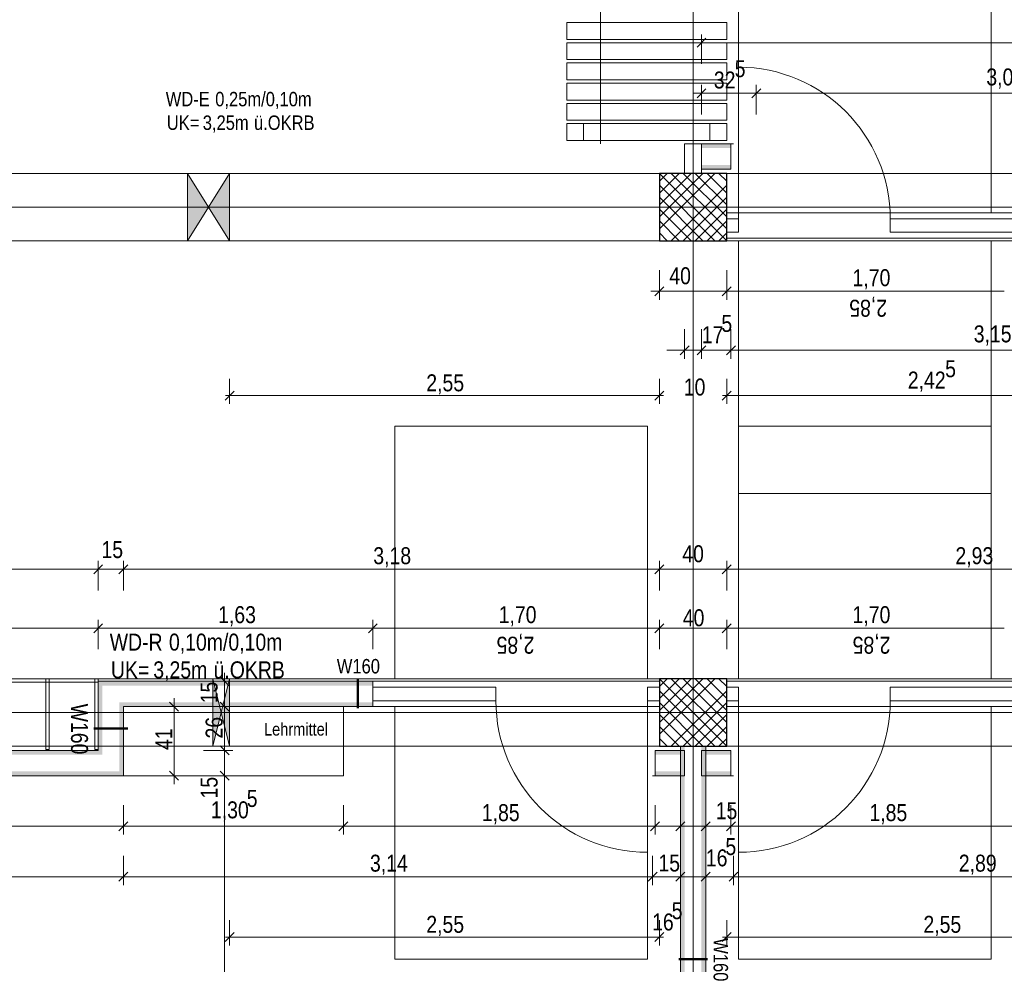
# Model space of a CAD drawing. Extents: x -620 to 300, y 62 to 1112.
# Tile 112 of 226: x -370 to -254, y 520 to 632. Entities that reach past the tile are written whole.
import ezdxf
from ezdxf.lldxf.tags import DXFTag

# ---------------------------------------------------------------- set-up
doc = ezdxf.new("R2010")
doc.units = 0
doc.layers.get('0').update_dxf_attribs({"lineweight": 13})
for name, color, linetype, lineweight, true_color in [('00 -Bauelemente -Gipskarton', 7, 'Continuous', 9, 0xff7fe6), ('30 -33 Aussenwände- 3 Aussenstützen', 7, 'Continuous', 50, 0x0000dd), ('30 -34 Innenwände- 11 Durchbruch', 4, 'Continuous', 9, 0x00ffff), ('30 -34 Innenwände- 2 nichttragend', 7, 'Continuous', 18, 0xff7fe6), ('30 -34 Innenwände- 4 Türen_Fenster', 9, 'Continuous', 15, 0x808080), ('30 -35 Decken- 1 Konstruktion-Träger- Stahlbeton', 7, 'Continuous', 13, 0x33aa00), ('30 -38 konstruktive Einbauten-Mobile Trennwand', 7, 'Continuous', 9, 0x944cff), ('60- 61 allgemeine Ausstattung- 1 Möbel', 9, 'Continuous', 9, 0x808080), ('70 -72 Beschriftung- 1 Beschriftung allgemein', 7, 'Continuous', 9, 0xff6633), ('70 -72 Beschriftung- 8 barrierefrei', 7, 'grob-A06CPVSAL0', 9, 0x888888), ('70 -76 Bemaßung- 2 Allgemein', 9, 'Continuous', 5, 0x808080)]:
    doc.layers.add(name, color=color, linetype=linetype, lineweight=lineweight, true_color=true_color)
doc.layers.add('70 -71 Achsen- 1 Gebäudeachsen', color=7, linetype='STRICHPUNKT2-A06CPVSFL0', lineweight=18)
doc.layers.add('70 -75 Raumstempel- 3 Wandstempel', color=7, linetype='Continuous', lineweight=50)
doc.styles.get("Standard").update_dxf_attribs({"font": 'ARIALN.TTF'})
tags = doc.linetypes.add('grob-A06CPVSAL0', pattern=[14, 3, -8, 3]).pattern_tags.tags
tags[8:9] = [DXFTag(74, 4), DXFTag(75, 0), DXFTag(340, '0'), DXFTag(46, 0.0), DXFTag(50, 0.0), DXFTag(44, 0.0), DXFTag(45, 0.0)]
tags[6:7] = [DXFTag(74, 4), DXFTag(75, 0), DXFTag(340, '0'), DXFTag(46, 0.0), DXFTag(50, 0.0), DXFTag(44, 0.0), DXFTag(45, 0.0)]
tags[4:5] = [DXFTag(74, 4), DXFTag(75, 0), DXFTag(340, '0'), DXFTag(46, 0.0), DXFTag(50, 0.0), DXFTag(44, 0.0), DXFTag(45, 0.0)]
tags = doc.linetypes.add('STRICHPUNKT2-A06CPVSFL0', pattern=[12.7, 6.35, -3.175, 0, -3.175]).pattern_tags.tags
tags[10:11] = [DXFTag(74, 4), DXFTag(75, 0), DXFTag(340, '0'), DXFTag(46, 0.0), DXFTag(50, 0.0), DXFTag(44, 0.0), DXFTag(45, 0.0)]
tags[8:9] = [DXFTag(74, 4), DXFTag(75, 0), DXFTag(340, '0'), DXFTag(46, 0.0), DXFTag(50, 0.0), DXFTag(44, 0.0), DXFTag(45, 0.0)]
tags[6:7] = [DXFTag(74, 4), DXFTag(75, 0), DXFTag(340, '0'), DXFTag(46, 0.0), DXFTag(50, 0.0), DXFTag(44, 0.0), DXFTag(45, 0.0)]
tags[4:5] = [DXFTag(74, 4), DXFTag(75, 0), DXFTag(340, '0'), DXFTag(46, 0.0), DXFTag(50, 0.0), DXFTag(44, 0.0), DXFTag(45, 0.0)]

# ---------------------------------------------------------------- blocks, each defined once
blk = doc.blocks.new('Referenz-A06CPVSGL0')
at = {"layer": '00 -Bauelemente -Gipskarton', "color": 0, "linetype": 'Continuous', "lineweight": 0, "ltscale": 0.13}
for p, q in [((-286.58, 608.75), (-286.58, 608.5)), ((-286.58, 608.5), (-286.58, 608.25)), ((-286.58, 606.25), (-286.58, 606)), ((-286.58, 606), (-286.58, 605.75)), ((-294.58, 552.9), (-294.58, 553.15)), ((-294.58, 552.65), (-294.58, 552.9)), ((-286.58, 552.9), (-286.58, 553.15)), ((-286.58, 552.65), (-286.58, 552.9)), ((-294.58, 550.4), (-294.58, 550.65)), ((-294.58, 550.15), (-294.58, 550.4)), ((-286.58, 550.4), (-286.58, 550.65)), ((-286.58, 550.15), (-286.58, 550.4))]:
    blk.add_line(p, q, dxfattribs=at)
for points in [[(-286.08, 616.7), (-286.08, 616.95), (-289.58, 616.7), (-289.58, 616.95)], [(-286.08, 616.45), (-286.08, 616.7), (-289.58, 616.45), (-289.58, 616.7)], [(-286.08, 614.2), (-286.08, 614.45), (-289.58, 614.2), (-289.58, 614.45)], [(-286.08, 613.95), (-286.08, 614.2), (-289.58, 613.95), (-289.58, 614.2)], [(-360.93, 544.7), (-360.93, 552.9), (-361.18, 544.95), (-361.18, 553.15)], [(-361.18, 553.15), (-360.93, 552.9), (-328.58, 553.15), (-328.58, 552.9)], [(-360.68, 544.45), (-360.68, 552.65), (-360.93, 544.7), (-360.93, 552.9)], [(-360.93, 552.9), (-360.68, 552.65), (-328.58, 552.9), (-328.58, 552.65)], [(-358.68, 550.65), (-358.68, 550.4), (-328.58, 550.65), (-328.58, 550.4)], [(-358.68, 550.4), (-358.68, 550.15), (-328.58, 550.4), (-328.58, 550.15)], [(-358.43, 542.2), (-358.43, 550.15), (-358.68, 542.45), (-358.68, 550.15)], [(-358.18, 541.95), (-358.18, 550.15), (-358.43, 542.2), (-358.43, 550.15)], [(-457.22, 544.7), (-360.93, 544.7), (-457.22, 544.95), (-361.18, 544.95)], [(-457.22, 544.45), (-360.68, 544.45), (-457.22, 544.7), (-360.93, 544.7)], [(-295.08, 544.95), (-295.08, 544.7), (-291.58, 544.95), (-291.58, 544.7)], [(-295.08, 544.7), (-295.08, 544.45), (-291.58, 544.7), (-291.58, 544.45)], [(-291.83, 545.45), (-292.08, 545.45), (-291.83, 388.45), (-292.08, 388.45)], [(-291.58, 545.45), (-291.83, 545.45), (-291.58, 388.45), (-291.83, 388.45)], [(-289.33, 545.45), (-289.58, 545.45), (-289.33, 388.45), (-289.58, 388.45)], [(-289.58, 544.7), (-286.08, 544.7), (-289.58, 544.95), (-286.08, 544.95)], [(-289.58, 544.45), (-286.08, 544.45), (-289.58, 544.7), (-286.08, 544.7)], [(-289.08, 545.45), (-289.33, 545.45), (-289.08, 388.45), (-289.33, 388.45)], [(-457.22, 542.2), (-358.43, 542.2), (-457.22, 542.45), (-358.68, 542.45)], [(-295.08, 542.45), (-295.08, 542.2), (-291.58, 542.45), (-291.58, 542.2)], [(-289.58, 542.2), (-286.08, 542.2), (-289.58, 542.45), (-286.08, 542.45)], [(-457.22, 541.95), (-358.18, 541.95), (-457.22, 542.2), (-358.43, 542.2)], [(-295.08, 542.2), (-295.08, 541.95), (-291.58, 542.2), (-291.58, 541.95)], [(-289.58, 541.95), (-286.08, 541.95), (-289.58, 542.2), (-286.08, 542.2)]]:
    blk.add_solid(points, dxfattribs=at)
at = {"layer": '30 -33 Aussenwände- 3 Aussenstützen', "color": 0, "lineweight": 9}
for p, q in [((-294.58, 613.45), (-286.58, 605.45)), ((-287.99, 613.45), (-294.58, 606.87)), ((-289.41, 613.45), (-294.58, 608.28)), ((-290.82, 613.45), (-294.58, 609.7)), ((-292.24, 613.45), (-294.58, 611.11)), ((-293.65, 613.45), (-294.58, 612.52)), ((-286.58, 605.45), (-294.58, 613.45)), ((-294.58, 612.52), (-293.65, 613.45)), ((-294.58, 611.11), (-292.24, 613.45)), ((-294.58, 609.7), (-290.82, 613.45)), ((-294.58, 608.28), (-289.41, 613.45)), ((-294.58, 606.87), (-287.99, 613.45)), ((-293.16, 613.45), (-286.58, 606.87)), ((-286.58, 606.87), (-293.16, 613.45)), ((-291.75, 613.45), (-286.58, 608.28)), ((-286.58, 608.28), (-291.75, 613.45)), ((-290.34, 613.45), (-286.58, 609.7)), ((-286.58, 609.7), (-290.34, 613.45)), ((-288.92, 613.45), (-286.58, 611.11)), ((-286.58, 611.11), (-288.92, 613.45)), ((-287.51, 613.45), (-286.58, 612.52)), ((-286.58, 612.52), (-287.51, 613.45)), ((-294.58, 612.04), (-287.99, 605.45)), ((-287.99, 605.45), (-294.58, 612.04)), ((-286.58, 612.04), (-293.16, 605.45)), ((-293.16, 605.45), (-286.58, 612.04)), ((-294.58, 610.62), (-289.41, 605.45)), ((-289.41, 605.45), (-294.58, 610.62)), ((-286.58, 610.62), (-291.75, 605.45)), ((-291.75, 605.45), (-286.58, 610.62)), ((-290.58, 610.45), (-290.58, 608.45)), ((-290.58, 608.45), (-290.58, 610.45)), ((-294.58, 609.21), (-290.82, 605.45)), ((-290.82, 605.45), (-294.58, 609.21)), ((-291.58, 609.45), (-289.58, 609.45)), ((-289.58, 609.45), (-291.58, 609.45)), ((-286.58, 609.21), (-290.34, 605.45)), ((-290.34, 605.45), (-286.58, 609.21)), ((-294.58, 607.8), (-292.24, 605.45)), ((-292.24, 605.45), (-294.58, 607.8)), ((-286.58, 607.8), (-288.92, 605.45)), ((-288.92, 605.45), (-286.58, 607.8)), ((-294.58, 606.38), (-293.65, 605.45)), ((-293.65, 605.45), (-294.58, 606.38)), ((-286.58, 606.38), (-287.51, 605.45)), ((-287.51, 605.45), (-286.58, 606.38)), ((-294.58, 553.45), (-286.58, 545.45)), ((-287.99, 553.45), (-294.58, 546.87)), ((-289.41, 553.45), (-294.58, 548.28)), ((-290.82, 553.45), (-294.58, 549.7)), ((-292.24, 553.45), (-294.58, 551.11)), ((-293.65, 553.45), (-294.58, 552.52)), ((-293.16, 553.45), (-286.58, 546.87)), ((-291.75, 553.45), (-286.58, 548.28)), ((-290.34, 553.45), (-286.58, 549.7)), ((-288.92, 553.45), (-286.58, 551.11)), ((-287.51, 553.45), (-286.58, 552.52)), ((-294.58, 552.04), (-287.99, 545.45)), ((-286.58, 552.04), (-293.16, 545.45)), ((-294.58, 550.62), (-289.41, 545.45)), ((-286.58, 550.62), (-291.75, 545.45)), ((-290.58, 550.45), (-290.58, 548.45)), ((-291.58, 549.45), (-289.58, 549.45)), ((-294.58, 549.21), (-290.82, 545.45)), ((-286.58, 549.21), (-290.34, 545.45)), ((-294.58, 547.8), (-292.24, 545.45)), ((-286.58, 547.8), (-288.92, 545.45)), ((-294.58, 546.38), (-293.65, 545.45)), ((-286.58, 546.38), (-287.51, 545.45))]:
    blk.add_line(p, q, dxfattribs=at)
at = {"layer": '30 -33 Aussenwände- 3 Aussenstützen', "color": 0, "linetype": 'Continuous', "lineweight": 25, "ltscale": 0.25}
for p, q in [((-286.58, 613.45), (-294.58, 613.45)), ((-294.58, 613.45), (-294.58, 605.45)), ((-286.58, 613.45), (-294.58, 613.45)), ((-294.58, 613.45), (-294.58, 605.45)), ((-286.58, 605.45), (-286.58, 613.45)), ((-286.58, 605.45), (-286.58, 613.45)), ((-294.58, 605.45), (-286.58, 605.45)), ((-294.58, 605.45), (-286.58, 605.45)), ((-286.58, 553.45), (-294.58, 553.45)), ((-294.58, 553.45), (-294.58, 545.45)), ((-286.58, 545.45), (-286.58, 553.45)), ((-294.58, 545.45), (-286.58, 545.45))]:
    blk.add_line(p, q, dxfattribs=at)
at = {"layer": '30 -34 Innenwände- 11 Durchbruch', "color": 0, "linetype": 'Continuous', "ltscale": 0.13}
for p, q in [((-350.58, 613.45), (-345.58, 613.45)), ((-345.58, 613.45), (-350.58, 605.45)), ((-345.58, 605.45), (-350.58, 613.45)), ((-350.58, 605.45), (-350.58, 613.45)), ((-345.58, 605.45), (-345.58, 613.45)), ((-350.58, 605.45), (-345.58, 605.45)), ((-347.58, 553.45), (-345.58, 553.45)), ((-345.58, 553.45), (-347.58, 545.45)), ((-345.58, 545.45), (-347.58, 553.45)), ((-347.58, 545.45), (-347.58, 553.45)), ((-345.58, 545.45), (-345.58, 553.45)), ((-347.58, 545.45), (-345.58, 545.45))]:
    blk.add_line(p, q, dxfattribs=at)
for points in [[(-350.58, 605.45), (-350.58, 613.45), (-348.08, 609.45)], [(-345.58, 613.45), (-345.58, 605.45), (-348.08, 609.45)], [(-347.58, 545.45), (-347.58, 553.45), (-346.58, 549.45)], [(-345.58, 545.45), (-346.58, 549.45), (-345.58, 553.45)]]:
    blk.add_solid(points, dxfattribs=at)
at = {"layer": '30 -34 Innenwände- 2 nichttragend', "color": 0, "linetype": 'Continuous', "ltscale": 0.18}
for p, q in [((-289.58, 616.95), (-286.08, 616.95)), ((-289.58, 613.95), (-289.58, 616.95)), ((-286.08, 616.95), (-285.78, 616.95)), ((-286.08, 616.95), (-286.08, 616.7)), ((-286.08, 616.7), (-286.08, 616.45)), ((-286.08, 616.45), (-286.08, 614.45)), ((-289.58, 613.95), (-286.08, 613.95)), ((-286.08, 614.45), (-286.08, 614.2)), ((-286.08, 614.2), (-286.08, 613.95)), ((-286.58, 608.5), (-286.58, 608.75)), ((-286.58, 608.5), (-286.58, 608.75)), ((-286.58, 608.25), (-286.58, 608.5)), ((-286.58, 605.75), (-286.58, 608.5)), ((-286.58, 606.25), (-286.58, 608.25)), ((-286.58, 606), (-286.58, 606.25)), ((-286.58, 605.75), (-286.58, 606)), ((-328.58, 553.15), (-361.18, 553.15)), ((-361.18, 553.15), (-361.18, 544.95)), ((-328.58, 553.15), (-328.58, 550.4)), ((-328.58, 553.15), (-328.58, 552.9)), ((-328.58, 552.9), (-328.58, 552.65)), ((-294.58, 553.15), (-294.58, 550.4)), ((-294.58, 553.15), (-294.58, 552.9)), ((-294.58, 552.9), (-294.58, 552.65)), ((-286.58, 553.15), (-286.58, 550.4)), ((-286.58, 553.15), (-286.58, 552.9)), ((-286.58, 552.9), (-286.58, 552.65)), ((-328.58, 552.65), (-328.58, 550.65)), ((-294.58, 552.65), (-294.58, 550.65)), ((-286.58, 552.65), (-286.58, 550.65)), ((-328.58, 550.65), (-328.58, 550.4)), ((-328.58, 550.4), (-328.58, 550.15)), ((-328.58, 550.4), (-328.58, 550.15)), ((-294.58, 550.65), (-294.58, 550.4)), ((-294.58, 550.4), (-294.58, 550.15)), ((-294.58, 550.4), (-294.58, 550.15)), ((-286.58, 550.65), (-286.58, 550.4)), ((-286.58, 550.4), (-286.58, 550.15)), ((-286.58, 550.4), (-286.58, 550.15)), ((-328.58, 550.15), (-358.18, 550.15)), ((-358.18, 550.15), (-358.18, 541.95)), ((-361.18, 544.95), (-457.22, 544.95)), ((-291.58, 544.95), (-295.08, 544.95)), ((-295.08, 544.7), (-295.08, 544.95)), ((-295.08, 544.45), (-295.08, 544.7)), ((-292.08, 545.45), (-292.08, 388.45)), ((-291.58, 544.95), (-291.58, 541.95)), ((-289.58, 544.95), (-289.58, 541.95)), ((-286.08, 544.95), (-289.58, 544.95)), ((-289.08, 545.45), (-289.08, 388.45)), ((-286.08, 544.7), (-286.08, 544.95)), ((-286.08, 544.7), (-286.08, 544.45)), ((-295.08, 542.45), (-295.08, 544.45)), ((-286.08, 544.45), (-286.08, 542.45)), ((-295.08, 542.2), (-295.08, 542.45)), ((-286.08, 542.45), (-286.08, 542.2)), ((-358.18, 541.95), (-457.22, 541.95)), ((-295.08, 541.95), (-295.38, 541.95)), ((-295.08, 541.95), (-295.08, 542.2)), ((-291.58, 541.95), (-295.08, 541.95)), ((-286.08, 541.95), (-289.58, 541.95)), ((-286.08, 541.95), (-286.08, 542.2)), ((-285.78, 541.95), (-286.08, 541.95))]:
    blk.add_line(p, q, dxfattribs=at)
at = {"layer": '30 -34 Innenwände- 4 Türen_Fenster', "color": 0, "linetype": 'grob-A06CPVSAL0', "ltscale": 0.15}
for p, q in [((-285.18, 608.05), (-285.18, 626.05)), ((-286.58, 608.75), (-252.58, 608.75)), ((-286.58, 605.75), (-252.58, 605.75)), ((-294.58, 553.15), (-328.58, 553.15)), ((-252.58, 553.15), (-286.58, 553.15)), ((-295.98, 550.85), (-295.98, 532.85)), ((-285.18, 550.85), (-285.18, 532.85)), ((-294.58, 550.15), (-328.58, 550.15)), ((-252.58, 550.15), (-286.58, 550.15))]:
    blk.add_line(p, q, dxfattribs=at)
at = {"layer": '30 -34 Innenwände- 4 Türen_Fenster', "color": 0, "linetype": 'Continuous', "ltscale": 0.15}
for p, q in [((-286.58, 608.05), (-285.18, 608.05)), ((-286.58, 606.45), (-286.58, 608.05)), ((-285.18, 608.05), (-285.18, 606.45)), ((-267.18, 608.05), (-252.58, 608.05)), ((-267.18, 606.45), (-267.18, 608.05)), ((-285.18, 606.45), (-286.58, 606.45)), ((-252.58, 606.45), (-267.18, 606.45)), ((-328.58, 550.85), (-328.58, 552.45)), ((-328.58, 552.45), (-313.98, 552.45)), ((-313.98, 552.45), (-313.98, 550.85)), ((-295.98, 550.85), (-295.98, 552.45)), ((-295.98, 552.45), (-294.58, 552.45)), ((-294.58, 552.45), (-294.58, 550.85)), ((-286.58, 550.85), (-286.58, 552.45)), ((-286.58, 552.45), (-285.18, 552.45)), ((-285.18, 552.45), (-285.18, 550.85)), ((-267.18, 550.85), (-267.18, 552.45)), ((-267.18, 552.45), (-252.58, 552.45)), ((-313.98, 550.85), (-328.58, 550.85)), ((-294.58, 550.85), (-295.98, 550.85)), ((-285.18, 550.85), (-286.58, 550.85)), ((-252.58, 550.85), (-267.18, 550.85))]:
    blk.add_line(p, q, dxfattribs=at)
at = {"layer": '30 -34 Innenwände- 4 Türen_Fenster', "color": 0, "linetype": 'grob-A06CPVSAL0', "ltscale": 0.15}
for centre, major_axis in [((-285.18, 608.05), (18, 0)), ((-295.98, 550.85), (-18, 0)), ((-285.18, 550.85), (0, -18))]:
    blk.add_ellipse(centre, major_axis=major_axis, ratio=1, start_param=0, end_param=1.570796, dxfattribs=at)
at = {"layer": '30 -35 Decken- 1 Konstruktion-Träger- Stahlbeton', "color": 0, "linetype": 'grob-A06CPVSAL0', "lineweight": -2, "ltscale": 0.13}
for p, q in [((-451.58, 613.45), (35.42, 613.45)), ((-451.58, 605.45), (35.42, 605.45)), ((35.42, 553.45), (-451.58, 553.45)), ((35.42, 545.45), (-451.58, 545.45))]:
    blk.add_line(p, q, dxfattribs=at)
at = {"layer": '30 -38 konstruktive Einbauten-Mobile Trennwand', "color": 0, "linetype": 'grob-A06CPVSAL0', "ltscale": 0.13}
for p, q in [((-290.58, 616.95), (-290.58, 768.85)), ((-301.57, 616.95), (-301.57, 637.95))]:
    blk.add_line(p, q, dxfattribs=at)
at = {"layer": '30 -38 konstruktive Einbauten-Mobile Trennwand', "color": 0, "linetype": 'Continuous', "ltscale": 0.13}
for p, q in [((-305.57, 629.35), (-305.57, 631.35)), ((-305.57, 631.35), (-286.58, 631.35)), ((-286.58, 631.35), (-286.58, 629.35)), ((-286.58, 629.35), (-305.57, 629.35)), ((-305.57, 626.95), (-305.57, 628.95)), ((-305.57, 628.95), (-286.58, 628.95)), ((-286.58, 628.95), (-286.58, 626.95)), ((-286.58, 626.95), (-305.57, 626.95)), ((-305.57, 624.55), (-305.57, 626.55)), ((-305.57, 626.55), (-286.58, 626.55)), ((-286.58, 626.55), (-286.58, 624.55)), ((-286.58, 624.55), (-305.57, 624.55)), ((-305.57, 622.15), (-305.57, 624.15)), ((-305.57, 624.15), (-286.58, 624.15)), ((-286.58, 624.15), (-286.58, 622.15)), ((-286.58, 622.15), (-305.57, 622.15)), ((-305.57, 619.75), (-305.57, 621.75)), ((-305.57, 621.75), (-286.58, 621.75)), ((-286.58, 621.75), (-286.58, 619.75)), ((-286.58, 619.75), (-305.57, 619.75)), ((-305.57, 617.35), (-305.57, 619.35)), ((-305.57, 619.35), (-286.58, 619.35)), ((-303.57, 617.35), (-303.57, 619.35)), ((-303.57, 619.35), (-288.57, 619.35)), ((-288.57, 619.35), (-288.57, 617.35)), ((-286.58, 619.35), (-286.58, 617.35)), ((-286.58, 617.35), (-305.57, 617.35)), ((-288.57, 617.35), (-303.57, 617.35)), ((-291.58, 616.95), (-289.58, 616.95)), ((-291.58, 613.45), (-291.58, 616.95)), ((-289.58, 616.95), (-289.58, 613.45)), ((-289.58, 613.45), (-291.58, 613.45))]:
    blk.add_line(p, q, dxfattribs=at)
at = {"layer": '60- 61 allgemeine Ausstattung- 1 Möbel', "color": 0, "linetype": 'grob-A06CPVSAL0', "lineweight": 15, "ltscale": 0.15}
for p, q in [((-361.18, 553.45), (-451.18, 553.45)), ((-451.18, 553.05), (-361.18, 553.05)), ((-366.98, 553.45), (-367.38, 553.45)), ((-367.38, 553.45), (-367.38, 545.05)), ((-366.98, 545.05), (-366.98, 553.45)), ((-361.18, 553.45), (-361.58, 553.45)), ((-361.58, 553.45), (-361.58, 545.05)), ((-361.18, 545.05), (-361.18, 553.45)), ((-361.18, 553.05), (-361.18, 553.45)), ((-367.38, 545.05), (-366.98, 545.05)), ((-361.58, 545.05), (-361.18, 545.05))]:
    blk.add_line(p, q, dxfattribs=at)
at = {"layer": '60- 61 allgemeine Ausstattung- 1 Möbel', "color": 0, "lineweight": 15}
for p, q in [((-358.18, 550.15), (-332.08, 550.15)), ((-358.18, 541.95), (-358.18, 550.15)), ((-332.08, 550.15), (-332.08, 541.95)), ((-332.08, 541.95), (-358.18, 541.95))]:
    blk.add_line(p, q, dxfattribs=at)
at = {"layer": '70 -71 Achsen- 1 Gebäudeachsen', "color": 0, "linetype": 'STRICHPUNKT2-A06CPVSFL0', "ltscale": 0.18}
for p, q in [((-290.58, 1084.39), (-290.58, 84.95)), ((-538.63, 609.45), (76.53, 609.45)), ((-538.63, 549.45), (76.53, 549.45))]:
    blk.add_line(p, q, dxfattribs=at)
at = {"layer": '70 -72 Beschriftung- 8 barrierefrei', "color": 0, "linetype": 'grob-A06CPVSAL0', "ltscale": 0.13}
for p, q in [((-285.18, 608.75), (-285.18, 638.75)), ((-255.18, 638.75), (-255.18, 608.75)), ((-255.18, 608.75), (-285.18, 608.75)), ((-285.18, 575.45), (-285.18, 605.45)), ((-285.18, 605.45), (-255.18, 605.45)), ((-255.18, 605.45), (-255.18, 575.45)), ((-325.98, 553.45), (-325.98, 583.45)), ((-325.98, 583.45), (-295.98, 583.45)), ((-295.98, 583.45), (-295.98, 553.45)), ((-285.18, 553.45), (-285.18, 583.45)), ((-285.18, 583.45), (-255.18, 583.45)), ((-255.18, 583.45), (-255.18, 553.45)), ((-255.18, 575.45), (-285.18, 575.45)), ((-295.98, 553.45), (-325.98, 553.45)), ((-255.18, 553.45), (-285.18, 553.45)), ((-325.98, 520.15), (-325.98, 550.15)), ((-325.98, 550.15), (-295.98, 550.15)), ((-295.98, 550.15), (-295.98, 520.15)), ((-285.18, 520.15), (-285.18, 550.15)), ((-285.18, 550.15), (-255.18, 550.15)), ((-255.18, 550.15), (-255.18, 520.15)), ((-295.98, 520.15), (-325.98, 520.15)), ((-255.18, 520.15), (-285.18, 520.15))]:
    blk.add_line(p, q, dxfattribs=at)
at = {"layer": '70 -75 Raumstempel- 3 Wandstempel', "color": 0, "linetype": 'Continuous', "ltscale": 0.5}
for p, q in [((-330.36, 553.35), (-330.36, 549.95)), ((-361.68, 547.55), (-357.68, 547.55)), ((-288.88, 520.15), (-292.28, 520.15))]:
    blk.add_line(p, q, dxfattribs=at)
at = {"layer": '70 -76 Bemaßung- 2 Allgemein', "color": 0, "linetype": 'Continuous', "ltscale": 0.13}
for p, q in [((-289.58, 626.45), (-289.58, 629.95)), ((-290.58, 628.95), (-288.52, 628.95)), ((-288.52, 628.95), (-125.94, 628.95)), ((-290.58, 622.95), (-288.52, 622.95)), ((-289.58, 620.45), (-289.58, 623.95)), ((-288.52, 622.95), (-284.14, 622.95)), ((-282.08, 622.95), (-284.14, 622.95)), ((-284.08, 622.95), (-282.02, 622.95)), ((-283.08, 620.45), (-283.08, 623.95)), ((-283.08, 620.45), (-283.08, 623.95)), ((-282.02, 622.95), (-224.04, 622.95)), ((-294.58, 601.95), (-294.58, 598.45)), ((-286.58, 601.95), (-286.58, 598.45)), ((-286.58, 601.95), (-286.58, 598.45)), ((-295.58, 599.45), (-293.52, 599.45)), ((-287.64, 599.45), (-293.52, 599.45)), ((-285.58, 599.45), (-287.64, 599.45)), ((-287.58, 599.45), (-285.52, 599.45)), ((-253.64, 599.45), (-285.52, 599.45)), ((-291.58, 594.95), (-291.58, 591.45)), ((-289.58, 594.95), (-289.58, 591.45)), ((-289.58, 594.95), (-289.58, 591.45)), ((-286.08, 594.95), (-286.08, 591.45)), ((-286.08, 594.95), (-286.08, 591.45)), ((-292.64, 592.45), (-293.7, 592.45)), ((-290.58, 592.45), (-292.64, 592.45)), ((-289.58, 592.45), (-291.58, 592.45)), ((-290.58, 592.45), (-288.52, 592.45)), ((-290.58, 592.45), (-288.52, 592.45)), ((-288.52, 592.45), (-287.46, 592.45)), ((-287.14, 592.45), (-288.52, 592.45)), ((-285.08, 592.45), (-287.14, 592.45)), ((-287.08, 592.45), (-285.02, 592.45)), ((-224.04, 592.45), (-285.02, 592.45)), ((-345.58, 589.07), (-345.58, 586.07)), ((-294.58, 589.07), (-294.58, 586.07)), ((-286.58, 589.07), (-286.58, 586.07)), ((-346.11, 586.54), (-345.05, 587.6)), ((-346.08, 587.07), (-344.52, 587.07)), ((-295.64, 587.07), (-344.52, 587.07)), ((-294.08, 587.07), (-295.64, 587.07)), ((-294.05, 587.6), (-295.11, 586.54)), ((-287.11, 586.54), (-286.05, 587.6)), ((-287.08, 587.07), (-285.52, 587.07)), ((-239.14, 587.07), (-285.52, 587.07)), ((-361.18, 563.95), (-361.18, 567.45)), ((-361.18, 563.95), (-361.18, 567.45)), ((-358.18, 563.95), (-358.18, 567.45)), ((-358.18, 563.95), (-358.18, 567.45)), ((-294.58, 563.95), (-294.58, 567.45)), ((-294.58, 563.95), (-294.58, 567.45)), ((-286.58, 563.95), (-286.58, 567.45)), ((-286.58, 563.95), (-286.58, 567.45)), ((-362.24, 566.45), (-450.52, 566.45)), ((-362.24, 566.45), (-363.3, 566.45)), ((-360.18, 566.45), (-362.24, 566.45)), ((-360.18, 566.45), (-362.24, 566.45)), ((-358.18, 566.45), (-361.18, 566.45)), ((-359.18, 566.45), (-357.12, 566.45)), ((-359.18, 566.45), (-357.12, 566.45)), ((-357.12, 566.45), (-356.06, 566.45)), ((-295.64, 566.45), (-357.12, 566.45)), ((-293.58, 566.45), (-295.64, 566.45)), ((-295.58, 566.45), (-293.52, 566.45)), ((-287.64, 566.45), (-293.52, 566.45)), ((-285.58, 566.45), (-287.64, 566.45)), ((-287.58, 566.45), (-285.52, 566.45)), ((-229.04, 566.45), (-285.52, 566.45)), ((-361.18, 556.95), (-361.18, 560.45)), ((-361.18, 556.95), (-361.18, 560.45)), ((-328.58, 556.95), (-328.58, 560.45)), ((-328.58, 556.95), (-328.58, 560.45)), ((-294.58, 556.95), (-294.58, 560.45)), ((-294.58, 556.95), (-294.58, 560.45)), ((-286.58, 556.95), (-286.58, 560.45)), ((-286.58, 556.95), (-286.58, 560.45)), ((-362.24, 559.45), (-450.52, 559.45)), ((-360.18, 559.45), (-362.24, 559.45)), ((-362.18, 559.45), (-360.12, 559.45)), ((-329.64, 559.45), (-360.12, 559.45)), ((-327.58, 559.45), (-329.64, 559.45)), ((-329.58, 559.45), (-327.52, 559.45)), ((-295.64, 559.45), (-327.52, 559.45)), ((-293.58, 559.45), (-295.64, 559.45)), ((-295.58, 559.45), (-293.52, 559.45)), ((-287.64, 559.45), (-293.52, 559.45)), ((-285.58, 559.45), (-287.64, 559.45)), ((-287.58, 559.45), (-285.52, 559.45)), ((-253.64, 559.45), (-285.52, 559.45)), ((-346.18, 554.15), (-346.18, 552.09)), ((-348.68, 553.15), (-345.18, 553.15)), ((-346.18, 551.21), (-346.18, 552.09)), ((-352.18, 551.15), (-352.18, 549.09)), ((-346.18, 549.15), (-346.18, 551.21)), ((-346.18, 551.15), (-346.18, 549.09)), ((-354.68, 550.15), (-351.18, 550.15)), ((-348.68, 550.15), (-345.18, 550.15)), ((-348.68, 550.15), (-345.18, 550.15)), ((-352.18, 549.09), (-352.18, 543.01)), ((-346.18, 546.01), (-346.18, 549.09)), ((-346.18, 546.01), (-346.18, 547.07)), ((-346.18, 543.95), (-346.18, 546.01)), ((-346.18, 543.95), (-346.18, 546.01)), ((-348.68, 544.95), (-345.18, 544.95)), ((-348.68, 544.95), (-345.18, 544.95)), ((-346.18, 541.95), (-346.18, 544.95)), ((-352.18, 540.95), (-352.18, 543.01)), ((-346.18, 542.95), (-346.18, 540.89)), ((-346.18, 542.95), (-346.18, 540.89)), ((-354.68, 541.95), (-351.18, 541.95)), ((-348.68, 541.95), (-345.18, 541.95)), ((-348.68, 541.95), (-345.18, 541.95)), ((-346.18, 540.89), (-346.18, 539.83)), ((-346.18, 389.51), (-346.18, 540.89)), ((-358.18, 538.45), (-358.18, 534.95)), ((-358.18, 538.45), (-358.18, 534.95)), ((-332.08, 538.45), (-332.08, 534.95)), ((-332.08, 538.45), (-332.08, 534.95)), ((-295.08, 538.45), (-295.08, 534.95)), ((-295.08, 538.45), (-295.08, 534.95)), ((-292.08, 538.45), (-292.08, 534.95)), ((-289.08, 538.45), (-289.08, 534.95)), ((-286.08, 538.45), (-286.08, 534.95)), ((-286.08, 538.45), (-286.08, 534.95)), ((-359.24, 535.95), (-454.66, 535.95)), ((-357.18, 535.95), (-359.24, 535.95)), ((-359.18, 535.95), (-357.12, 535.95)), ((-333.14, 535.95), (-357.12, 535.95)), ((-331.08, 535.95), (-333.14, 535.95)), ((-333.08, 535.95), (-331.02, 535.95)), ((-296.14, 535.95), (-331.02, 535.95)), ((-296.14, 535.95), (-297.2, 535.95)), ((-294.08, 535.95), (-296.14, 535.95)), ((-294.08, 535.95), (-296.14, 535.95)), ((-292.08, 535.95), (-295.08, 535.95)), ((-293.08, 535.95), (-291.02, 535.95)), ((-291.02, 535.95), (-289.96, 535.95)), ((-290.08, 535.95), (-288.02, 535.95)), ((-287.14, 535.95), (-288.02, 535.95)), ((-285.08, 535.95), (-287.14, 535.95)), ((-287.08, 535.95), (-285.02, 535.95)), ((-250.14, 535.95), (-285.02, 535.95)), ((-358.18, 532.45), (-358.18, 528.95)), ((-358.18, 532.45), (-358.18, 528.95)), ((-295.38, 532.45), (-295.38, 528.95)), ((-295.38, 532.45), (-295.38, 528.95)), ((-292.08, 532.45), (-292.08, 528.95)), ((-289.08, 532.45), (-289.08, 528.95)), ((-285.78, 532.45), (-285.78, 528.95)), ((-285.78, 532.45), (-285.78, 528.95)), ((-359.24, 529.95), (-454.66, 529.95)), ((-357.18, 529.95), (-359.24, 529.95)), ((-359.18, 529.95), (-357.12, 529.95)), ((-296.44, 529.95), (-357.12, 529.95)), ((-296.44, 529.95), (-297.5, 529.95)), ((-294.38, 529.95), (-296.44, 529.95)), ((-294.38, 529.95), (-296.44, 529.95)), ((-292.08, 529.95), (-295.38, 529.95)), ((-293.08, 529.95), (-291.02, 529.95)), ((-291.02, 529.95), (-289.96, 529.95)), ((-290.08, 529.95), (-288.02, 529.95)), ((-286.84, 529.95), (-288.02, 529.95)), ((-284.78, 529.95), (-286.84, 529.95)), ((-286.78, 529.95), (-284.72, 529.95)), ((-229.04, 529.95), (-284.72, 529.95)), ((-345.58, 524.79), (-345.58, 521.79)), ((-294.58, 524.79), (-294.58, 521.79)), ((-286.58, 524.79), (-286.58, 521.79)), ((-346.11, 522.26), (-345.05, 523.32)), ((-346.08, 522.79), (-344.52, 522.79)), ((-295.64, 522.79), (-344.52, 522.79)), ((-294.08, 522.79), (-295.64, 522.79)), ((-294.05, 523.32), (-295.11, 522.26)), ((-287.11, 522.26), (-286.05, 523.32)), ((-287.08, 522.79), (-285.52, 522.79)), ((-236.64, 522.79), (-285.52, 522.79))]:
    blk.add_line(p, q, dxfattribs=at)
at = {"layer": '70 -76 Bemaßung- 2 Allgemein', "color": 0, "linetype": 'Continuous', "lineweight": 20, "ltscale": 0.2}
for p, q in [((-290.11, 628.42), (-289.05, 629.48)), ((-290.11, 622.42), (-289.05, 623.48)), ((-283.61, 622.42), (-282.55, 623.48)), ((-282.55, 623.48), (-283.61, 622.42)), ((-295.11, 598.92), (-294.05, 599.98)), ((-286.05, 599.98), (-287.11, 598.92)), ((-287.11, 598.92), (-286.05, 599.98)), ((-291.05, 592.98), (-292.11, 591.92)), ((-290.11, 591.92), (-289.05, 592.98)), ((-290.11, 591.92), (-289.05, 592.98)), ((-285.55, 592.98), (-286.61, 591.92)), ((-286.61, 591.92), (-285.55, 592.98)), ((-360.65, 566.98), (-361.71, 565.92)), ((-360.65, 566.98), (-361.71, 565.92)), ((-358.71, 565.92), (-357.65, 566.98)), ((-358.71, 565.92), (-357.65, 566.98)), ((-294.05, 566.98), (-295.11, 565.92)), ((-295.11, 565.92), (-294.05, 566.98)), ((-286.05, 566.98), (-287.11, 565.92)), ((-287.11, 565.92), (-286.05, 566.98)), ((-360.65, 559.98), (-361.71, 558.92)), ((-361.71, 558.92), (-360.65, 559.98)), ((-328.05, 559.98), (-329.11, 558.92)), ((-329.11, 558.92), (-328.05, 559.98)), ((-294.05, 559.98), (-295.11, 558.92)), ((-295.11, 558.92), (-294.05, 559.98)), ((-286.05, 559.98), (-287.11, 558.92)), ((-287.11, 558.92), (-286.05, 559.98)), ((-346.71, 553.68), (-345.65, 552.62)), ((-352.71, 550.68), (-351.65, 549.62)), ((-345.65, 549.62), (-346.71, 550.68)), ((-346.71, 550.68), (-345.65, 549.62)), ((-345.65, 544.42), (-346.71, 545.48)), ((-345.65, 544.42), (-346.71, 545.48)), ((-351.65, 541.42), (-352.71, 542.48)), ((-346.71, 542.48), (-345.65, 541.42)), ((-346.71, 542.48), (-345.65, 541.42)), ((-357.65, 536.48), (-358.71, 535.42)), ((-358.71, 535.42), (-357.65, 536.48)), ((-331.55, 536.48), (-332.61, 535.42)), ((-332.61, 535.42), (-331.55, 536.48)), ((-294.55, 536.48), (-295.61, 535.42)), ((-294.55, 536.48), (-295.61, 535.42)), ((-292.61, 535.42), (-291.55, 536.48)), ((-289.61, 535.42), (-288.55, 536.48)), ((-285.55, 536.48), (-286.61, 535.42)), ((-286.61, 535.42), (-285.55, 536.48)), ((-357.65, 530.48), (-358.71, 529.42)), ((-358.71, 529.42), (-357.65, 530.48)), ((-294.85, 530.48), (-295.91, 529.42)), ((-294.85, 530.48), (-295.91, 529.42)), ((-292.61, 529.42), (-291.55, 530.48)), ((-289.61, 529.42), (-288.55, 530.48)), ((-285.25, 530.48), (-286.31, 529.42)), ((-286.31, 529.42), (-285.25, 530.48))]:
    blk.add_line(p, q, dxfattribs=at)
at = {"layer": '30 -34 Innenwände- 11 Durchbruch', "color": 0, "linetype": 'ByBlock', "ltscale": 0.13, "attachment_point": 1}
for s, insert, char_height in [('{\\fArial Narrow;WD-E}', (-353.16, 623.12), 1.7117), ('{\\fArial Narrow;0,25m/0,10m}', (-347.29, 623.12), 1.7117), ('{\\fArial Narrow;UK=}', (-353.04, 620.32), 1.7117), ('{\\fArial Narrow;3,25m}', (-348.77, 620.32), 1.7117), ('{\\fArial Narrow;ü.OKRB}', (-342.69, 620.32), 1.7117), ('{\\fArial Narrow;WD-R}', (-359.81, 558.81), 2.0138), ('{\\fArial Narrow;0,10m/0,10m}', (-352.78, 558.81), 2.0138), ('{\\fArial Narrow;UK=}', (-359.67, 555.52), 2.0138), ('{\\fArial Narrow;3,25m}', (-354.64, 555.52), 2.0138), ('{\\fArial Narrow;ü.OKRB}', (-347.49, 555.52), 2.0138)]:
    blk.add_mtext(s, dxfattribs=dict(at, insert=insert, char_height=char_height))
at = {"layer": '70 -72 Beschriftung- 1 Beschriftung allgemein', "color": 0, "linetype": 'Continuous', "ltscale": 0.13, "insert": (-341.5, 548.22), "char_height": 1.5103, "attachment_point": 1}
blk.add_mtext('{\\fArial Narrow;Lehrmittel}', dxfattribs=at)
at = {"layer": '70 -75 Raumstempel- 3 Wandstempel', "color": 0, "linetype": 'Continuous', "ltscale": 0.5, "insert": (-332.86, 555.8), "char_height": 1.7117, "attachment_point": 1}
blk.add_mtext('{\\fArial Narrow;W160}', dxfattribs=at)
at = {"layer": '70 -75 Raumstempel- 3 Wandstempel', "color": 0, "linetype": 'Continuous', "ltscale": 0.5, "attachment_point": 1, "rotation": 270}
for insert, char_height in [((-362.39, 550.5), 2.0138), ((-286.43, 522.65), 1.7117)]:
    blk.add_mtext('{\\fArial Narrow;W160}', dxfattribs=dict(at, insert=insert, char_height=char_height))
at = {"layer": '70 -76 Bemaßung- 2 Allgemein', "color": 0, "linetype": 'Continuous', "ltscale": 0.13, "char_height": 2.0138, "attachment_point": 1}
for s, insert in [('{\\fArial Narrow;5}', (-285.64, 626.88)), ('{\\fArial Narrow;32}', (-288.11, 625.54)), ('{\\fArial Narrow;3,00}', (-255.77, 625.9)), ('{\\fArial Narrow;40}', (-293.4, 602.3)), ('{\\fArial Narrow;1,70}', (-271.65, 602.07)), ('{\\fArial Narrow;5}', (-287.22, 596.64)), ('{\\fArial Narrow;17}', (-289.54, 595.3)), ('{\\fArial Narrow;3,15}', (-257.27, 595.4)), ('{\\fArial Narrow;5}', (-260.66, 591.26)), ('{\\fArial Narrow;2,55}', (-322.24, 589.59)), ('{\\fArial Narrow;10}', (-291.68, 589.09)), ('{\\fArial Narrow;2,42}', (-265.09, 589.92)), ('{\\fArial Narrow;15}', (-360.79, 569.8)), ('{\\fArial Narrow;3,18}', (-328.53, 569.07)), ('{\\fArial Narrow;40}', (-291.86, 569.3)), ('{\\fArial Narrow;2,93}', (-259.44, 569.07)), ('{\\fArial Narrow;1,63}', (-346.95, 562.07)), ('{\\fArial Narrow;1,70}', (-313.65, 562.07)), ('{\\fArial Narrow;1,70}', (-271.65, 562.07)), ('{\\fArial Narrow;40}', (-291.8, 561.7)), ('{\\fArial Narrow;5}', (-343.55, 540.25)), ('{\\fArial Narrow;1,30}', (-347.8, 538.9)), ('{\\fArial Narrow;15}', (-287.89, 538.8)), ('{\\fArial Narrow;1,85}', (-315.65, 538.57)), ('{\\fArial Narrow;1,85}', (-269.65, 538.57)), ('{\\fArial Narrow;5}', (-286.74, 534.54)), ('{\\fArial Narrow;16}', (-289.06, 533.2)), ('{\\fArial Narrow;3,14}', (-328.92, 532.57)), ('{\\fArial Narrow;15}', (-294.69, 532.59)), ('{\\fArial Narrow;2,89}', (-259.04, 532.57)), ('{\\fArial Narrow;5}', (-293.12, 526.93)), ('{\\fArial Narrow;2,55}', (-322.24, 525.31)), ('{\\fArial Narrow;16}', (-295.44, 525.59)), ('{\\fArial Narrow;2,55}', (-263.24, 525.31))]:
    blk.add_mtext(s, dxfattribs=dict(at, insert=insert))
for s, insert, rotation in [('{\\fArial Narrow;2,85}', (-267.55, 596.43), 180), ('{\\fArial Narrow;2,85}', (-309.41, 556.43), 180), ('{\\fArial Narrow;2,85}', (-267.15, 556.43), 180), ('{\\fArial Narrow;15}', (-349.02, 550.54), 90), ('{\\fArial Narrow;26}', (-348.43, 546.36), 90), ('{\\fArial Narrow;41}', (-354.4, 545), 90), ('{\\fArial Narrow;15}', (-349.02, 539.24), 90)]:
    blk.add_mtext(s, dxfattribs=dict(at, insert=insert, rotation=rotation))

msp = doc.modelspace()

# ---------------------------------------------------------------- block references
at = {"color": 8, "lineweight": 13, "ltscale": 0.13, "true_color": 0x808080}
msp.add_blockref('Referenz-A06CPVSGL0', (0, 0), dxfattribs=at)

doc.saveas('drawing.dxf')
